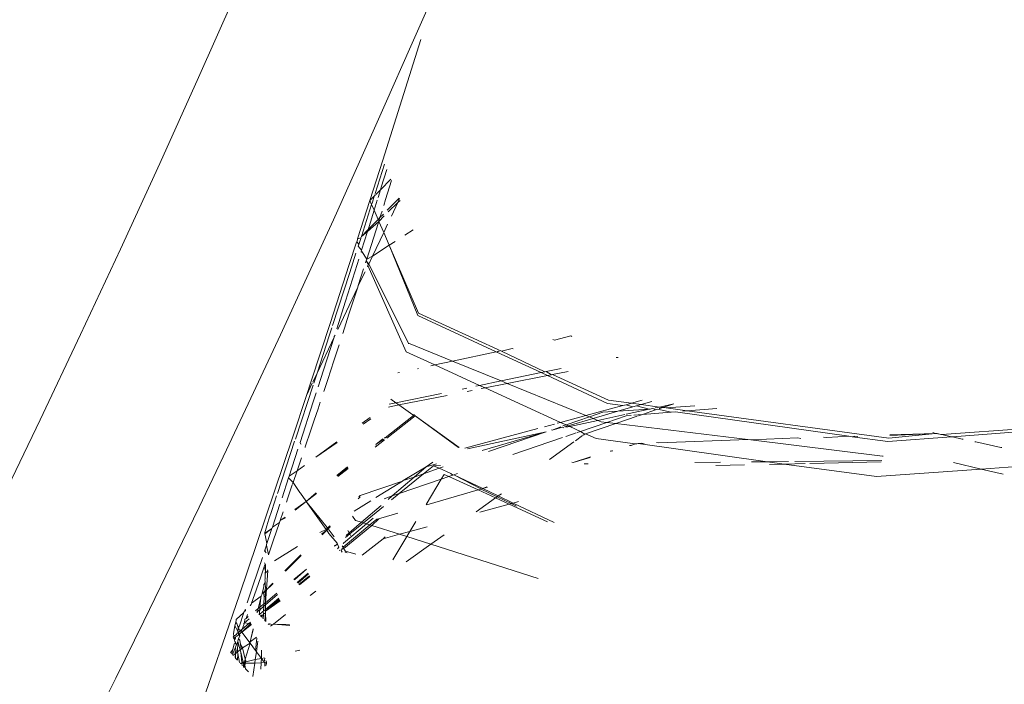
# Model space of a CAD drawing. Header units: millimetres. Extents: x 504675 to 860349, y -23215 to 63575.
# Tile 87 of 177: x 592394 to 592442, y 32739 to 32771. Entities that reach past the tile are written whole.
import ezdxf
from ezdxf import colors
from ezdxf.entities.mleader import LeaderData, LeaderLine
from ezdxf.math import Vec2, Vec3

# ---------------------------------------------------------------- set-up
doc = ezdxf.new("R2010")
doc.units = ezdxf.units.MM
doc.header["$LTSCALE"] = 10
doc.header["$PDMODE"] = 35
doc.header["$PDSIZE"] = -1000
doc.linetypes.add('LEVEL-F-OVERALL LAYOUT$0$HIDDEN', pattern=[0.375, 0.25, -0.125])
doc.layers.get('0').update_dxf_attribs({"linetype": 'CONTINUOUS'})
doc.layers.get('Defpoints').update_dxf_attribs({"color": 253, "linetype": 'CONTINUOUS'})
for name, color, linetype, lineweight in [('ARCH', 8, 'CONTINUOUS', 0), ('DIM', 8, 'CONTINUOUS', 15), ('furniture', 8, 'CONTINUOUS', 5), ('LEVEL - C OVERALL LAYOUT$0$A-EQPM', 8, 'CONTINUOUS', 5), ('level-C-ELEVATION-$0$I-ANNO-TEXT', 8, 'CONTINUOUS', 18)]:
    doc.layers.add(name, color=color, linetype=linetype, lineweight=lineweight)
doc.layers.add('LEVEL-F-OVERALL LAYOUT$0$DASH1L', color=8, linetype='LEVEL-F-OVERALL LAYOUT$0$HIDDEN')
doc.styles.add('level-C-ELEVATION-$0$KGD - Note', font='romans.shx', dxfattribs={"width": 0.7, "height": 2})
doc.styles.get("Standard").update_dxf_attribs({"font": 'verdana.ttf'})
doc.dimstyles.new('LBF 50', dxfattribs={"dimscale": 25, "dimtxt": 1.75, "dimasz": 1.75, "dimexe": 1, "dimexo": 1, "dimgap": 1, "dimtad": 1, "dimdec": 0, "dimrnd": 5, "dimzin": 12, "dimdsep": 46, "dimtxsty": 'Standard', "dimblk": 'CLOSEDBLANK', "dimcen": 0, "dimclrd": 256, "dimclre": 256, "dimclrt": 256, "dimadec": 0, "dimazin": 3, "dimtfac": 1, "dimtdec": 0, "dimtofl": 0, "dimtmove": 0, "dimatfit": 3, "dimldrblk": 'CLOSEDBLANK', "dimfxl": 0.18, "dimtolj": 1, "dimtzin": 0, "dimlwd": -1, "dimlwe": -1, "dimarcsym": 0})

# ---------------------------------------------------------------- blocks, each defined once
blk = doc.blocks.new('LEVEL - C OVERALL LAYOUT$0$Column Cladding - Column Cladding- 1200mm-V38-LEVEL C - PART PLAN 20')
at = {"layer": 'LEVEL - C OVERALL LAYOUT$0$A-EQPM', "color": 253, "lineweight": 5}
for radius, start, end in [(755, 270, 90), (746, 180, 360), (731, 180, 0)]:
    blk.add_arc((0, 0), radius, start, end, dxfattribs=at)
blk = doc.blocks.new('ARCH')
at = {"layer": 'LEVEL-F-OVERALL LAYOUT$0$DASH1L'}
h = blk.add_hatch(dxfattribs=at)
h.set_pattern_fill('ANGLE', color=8, scale=10, angle=352.0664)
h.set_pattern_definition([(352.0664444, (-404119.055, 373340.98), (9.6410197, 69.1814516), [50.8, -19.05]), (82.0664444, (-404119.055, 373340.98), (-69.1814516, 9.6410197), [50.8, -19.05])])
edge = h.paths.add_edge_path(flags=16)
edge.add_line((572074.712, 35847.062), (602196.904, 29528.217))
edge.add_line((602196.904, 29528.217), (599472.63, 39352.005))
edge.add_arc((597545.364, 38817.547), 2000, 15.499436, 89.998351)
edge.add_line((597545.422, 40817.547), (573256.113, 40817.547))
edge.add_arc((576210.344, 22394.182), 18658.72, 99.1099624, 106.6903327)
edge.add_line((570851.58, 40266.829), (572074.712, 35847.062))
h.paths.add_polyline_path([(583373.777, 40815.973), (583374.097, 40875.042), (586424.097, 40859.112), (586423.937, 40815.973)], flags=16)
h.paths.add_polyline_path([(600840.891, 34605.132), (600792.778, 34591.523), (599497.965, 39260.646), (599546.078, 39274.255)])
h.paths.add_polyline_path([(587210.4, 32671.778), (587194.965, 32598.383), (582692.955, 33542.787), (582708.389, 33616.182)])
edge = h.paths.add_edge_path()
edge.add_line((572071.73, 35387.893), (601863.317, 29138.4))
edge.add_arc((601986.5, 29725.619), 600, 258.152638, 375.499436)
edge.add_line((602564.68, 29885.956), (599906.265, 39472.258))
edge.add_arc((597545.364, 38817.547), 2450, 15.499436, 89.998351)
edge.add_line((597545.435, 41267.547), (573220.478, 41267.547))
edge.add_arc((576210.344, 22394.182), 19108.72, 99.0018321, 106.2358191)
edge.add_arc((571035.465, 40164.758), 600, 106.235819, 195.468967)
edge.add_line((570457.2, 40004.728), (571616.648, 35815.082))
edge.add_arc((572194.913, 35975.111), 600, 195.468967, 258.152638)
h.paths.add_polyline_path([(587210.4, 32671.778), (587195.409, 32600.494), (587195.432, 32600.49)])
at = {"layer": 'furniture'}
for p, q in [((592413.295, 32770.261), (592411.449, 32764.382)), ((592411.449, 32764.382), (592410.823, 32762.417)), ((592411.53, 32764.196), (592411.076, 32762.767)), ((592411.376, 32763.071), (592411.643, 32763.936)), ((592411.848, 32763.464), (592411.335, 32762.939)), ((592411.335, 32762.939), (592411.376, 32763.071)), ((592411.587, 32762.467), (592411.878, 32763.395)), ((592411.033, 32762.63), (592410.823, 32762.417)), ((592411.033, 32762.63), (592410.941, 32762.344)), ((592411.077, 32762.676), (592411.033, 32762.63)), ((592411.06, 32762.717), (592411.077, 32762.676)), ((592411.335, 32762.939), (592411.114, 32762.714)), ((592411.219, 32762.567), (592411.335, 32762.939)), ((592412.249, 32762.542), (592411.662, 32761.947)), ((592412.184, 32762.329), (592412.26, 32762.515)), ((592410.823, 32762.417), (592410.225, 32760.553)), ((592410.904, 32762.228), (592410.408, 32760.677)), ((592410.823, 32762.417), (592410.904, 32762.228)), ((592410.941, 32762.344), (592410.904, 32762.228)), ((592410.904, 32762.228), (592411.026, 32761.947)), ((592411.026, 32761.947), (592411.18, 32762.441)), ((592411.496, 32762.179), (592411.587, 32762.467)), ((592412.184, 32762.329), (592411.715, 32761.873)), ((592411.867, 32761.66), (592412.184, 32762.329)), ((592412.299, 32762.427), (592412.184, 32762.329)), ((592410.779, 32761.154), (592411.026, 32761.947)), ((592411.026, 32761.947), (592411.219, 32761.499)), ((592411.31, 32761.59), (592411.219, 32761.499)), ((592411.511, 32761.679), (592411.249, 32761.397)), ((592411.249, 32761.43), (592411.31, 32761.59)), ((592411.31, 32761.59), (592411.411, 32761.909)), ((592411.476, 32761.759), (592411.31, 32761.59)), ((592410.668, 32759.571), (592411.219, 32761.303)), ((592411.249, 32761.397), (592410.703, 32760.911)), ((592411.219, 32761.499), (592410.732, 32761.005)), ((592410.732, 32761.005), (592410.779, 32761.154)), ((592411.219, 32761.499), (592411.249, 32761.43)), ((592411.219, 32761.303), (592411.249, 32761.397)), ((592411.249, 32761.397), (592411.249, 32761.43)), ((592411.249, 32761.397), (592411.492, 32760.867)), ((592411.492, 32760.867), (592411.685, 32761.277)), ((592410.387, 32760.612), (592410.225, 32760.553)), ((592410.376, 32760.577), (592410.283, 32760.288)), ((592410.387, 32760.612), (592410.376, 32760.577)), ((592410.408, 32760.677), (592410.387, 32760.612)), ((592410.732, 32761.005), (592410.408, 32760.677)), ((592410.703, 32760.911), (592410.408, 32760.677)), ((592410.421, 32760.011), (592410.703, 32760.911)), ((592410.703, 32760.911), (592410.732, 32761.005)), ((592411.492, 32760.867), (592410.947, 32759.716)), ((592411.492, 32760.867), (592411.763, 32760.24)), ((592412.924, 32760.988), (592412.529, 32760.733)), ((592409.82, 32759.299), (592410.174, 32760.394)), ((592410.196, 32760.462), (592410.174, 32760.394)), ((592410.185, 32760.419), (592410.196, 32760.462)), ((592410.283, 32760.288), (592410.185, 32760.419)), ((592410.212, 32760.513), (592410.196, 32760.462)), ((592410.225, 32760.553), (592410.212, 32760.513)), ((592410.283, 32760.288), (592410.257, 32760.205)), ((592410.421, 32760.011), (592410.257, 32760.205)), ((592411.763, 32760.24), (592410.947, 32759.716)), ((592412.054, 32760.427), (592411.763, 32760.24)), ((592411.763, 32760.24), (592413.188, 32756.939)), ((592411.763, 32760.24), (592413.153, 32756.831)), ((592410.143, 32759.851), (592409.84, 32758.911)), ((592410.387, 32759.905), (592410.427, 32759.939)), ((592410.427, 32759.939), (592410.421, 32760.011)), ((592410.668, 32759.571), (592410.427, 32759.939)), ((592410.947, 32759.716), (592410.668, 32759.571)), ((592410.762, 32759.325), (592410.947, 32759.716)), ((592409.82, 32759.299), (592408.887, 32756.428)), ((592409.634, 32757.515), (592410.198, 32759.3)), ((592410.198, 32759.3), (592410.282, 32759.568)), ((592410.611, 32759.392), (592410.638, 32759.478)), ((592410.668, 32759.571), (592410.638, 32759.478)), ((592410.762, 32759.325), (592410.638, 32759.478)), ((592410.75, 32759.299), (592410.638, 32759.478)), ((592410.698, 32759.191), (592410.729, 32759.255)), ((592410.729, 32759.255), (592410.75, 32759.299)), ((592412.583, 32755.055), (592410.729, 32759.255)), ((592410.75, 32759.299), (592410.762, 32759.325)), ((592412.708, 32755.475), (592410.762, 32759.325)), ((592409.006, 32756.334), (592409.84, 32758.911)), ((592410.515, 32759.092), (592410.258, 32758.289)), ((592410.258, 32758.289), (592410.584, 32758.95)), ((592409.254, 32756.138), (592410.228, 32758.196)), ((592409.804, 32756.882), (592410.228, 32758.196)), ((592410.228, 32758.196), (592410.258, 32758.289)), ((592409.208, 32756.174), (592409.634, 32757.515)), ((592409.5, 32755.943), (592409.804, 32756.882)), ((592413.153, 32756.831), (592416.971, 32755.058)), ((592417.226, 32755.09), (592413.188, 32756.939)), ((592408.887, 32756.428), (592407.969, 32753.635)), ((592408.859, 32755.882), (592408.249, 32754.014)), ((592408.972, 32756.23), (592408.859, 32755.882)), ((592409.078, 32755.768), (592409.09, 32755.804)), ((592409.09, 32755.804), (592409.126, 32755.868)), ((592420.599, 32755.835), (592419.801, 32755.63)), ((592420.599, 32755.835), (592420.656, 32755.809)), ((592408.249, 32754.014), (592409.078, 32755.768)), ((592408.567, 32754.171), (592409.078, 32755.768)), ((592409.067, 32754.616), (592409.324, 32755.404)), ((592412.708, 32755.475), (592412.698, 32755.439)), ((592412.708, 32755.475), (592414.846, 32754.603)), ((592419.801, 32755.63), (592419.732, 32755.649)), ((592412.583, 32755.055), (592413.98, 32754.417)), ((592416.971, 32755.058), (592414.846, 32754.603)), ((592417.003, 32755.043), (592416.971, 32755.058)), ((592417.084, 32755.082), (592417.003, 32755.043)), ((592417.003, 32755.043), (592419.153, 32754.044)), ((592417.084, 32755.082), (592417.117, 32755.067)), ((592417.747, 32755.224), (592417.226, 32755.09)), ((592417.226, 32755.09), (592419.335, 32754.082)), ((592417.747, 32755.224), (592417.788, 32755.208)), ((592408.772, 32753.716), (592409.067, 32754.616)), ((592413.98, 32754.417), (592413.788, 32754.376)), ((592414.846, 32754.603), (592413.98, 32754.417)), ((592413.98, 32754.417), (592416.163, 32753.422)), ((592414.846, 32754.603), (592417.208, 32753.639)), ((592422.898, 32754.787), (592422.804, 32754.784)), ((592408.041, 32753.576), (592408.249, 32754.014)), ((592408.249, 32754.014), (592408.091, 32753.534)), ((592408.305, 32753.356), (592408.567, 32754.171)), ((592412.264, 32754.05), (592412.185, 32754.033)), ((592413.191, 32754.248), (592413.137, 32754.237)), ((592419.153, 32754.044), (592417.208, 32753.639)), ((592419.457, 32753.903), (592417.507, 32753.517)), ((592419.335, 32754.082), (592419.153, 32754.044)), ((592419.153, 32754.044), (592419.457, 32753.903)), ((592419.335, 32754.082), (592419.398, 32754.095)), ((592420.124, 32754.247), (592419.398, 32754.095)), ((592419.398, 32754.095), (592419.651, 32753.942)), ((592419.651, 32753.942), (592419.457, 32753.903)), ((592419.457, 32753.903), (592422.382, 32752.545)), ((592419.651, 32753.942), (592419.709, 32753.953)), ((592420.471, 32754.104), (592419.709, 32753.953)), ((592419.709, 32753.953), (592422.43, 32752.707)), ((592408.057, 32753.428), (592407.195, 32750.809)), ((592407.969, 32753.635), (592407.735, 32752.93)), ((592407.735, 32752.93), (592408.016, 32753.524)), ((592408.578, 32753.128), (592408.772, 32753.716)), ((592416.163, 32753.422), (592415.971, 32753.382)), ((592417.208, 32753.639), (592416.163, 32753.422)), ((592416.163, 32753.422), (592416.424, 32753.303)), ((592417.507, 32753.517), (592416.424, 32753.303)), ((592417.208, 32753.639), (592417.507, 32753.517)), ((592417.507, 32753.517), (592421.335, 32751.956)), ((592407.735, 32752.93), (592407.068, 32750.92)), ((592408.069, 32752.623), (592408.211, 32753.063)), ((592414.311, 32753.036), (592412.086, 32752.573)), ((592414.58, 32752.937), (592412.228, 32752.472)), ((592415.533, 32753.29), (592415.31, 32753.244)), ((592415.803, 32753.18), (592415.558, 32753.131)), ((592416.424, 32753.303), (592416.229, 32753.264)), ((592416.424, 32753.303), (592420.105, 32751.623)), ((592407.427, 32750.643), (592408.069, 32752.623)), ((592408.301, 32752.29), (592408.404, 32752.603)), ((592412.228, 32752.472), (592411.719, 32752.371)), ((592412.086, 32752.573), (592411.762, 32752.505)), ((592411.841, 32752.748), (592412.086, 32752.573)), ((592412.086, 32752.573), (592412.228, 32752.472)), ((592412.228, 32752.472), (592412.914, 32751.983)), ((592421.335, 32751.956), (592423.132, 32752.443)), ((592422.382, 32752.545), (592423.132, 32752.443)), ((592422.43, 32752.707), (592423.549, 32752.556)), ((592423.132, 32752.443), (592423.286, 32752.484)), ((592423.286, 32752.484), (592423.549, 32752.556)), ((592423.286, 32752.484), (592423.622, 32752.376)), ((592423.549, 32752.556), (592424.069, 32752.696)), ((592423.549, 32752.556), (592424.02, 32752.491)), ((592424.02, 32752.491), (592423.796, 32752.426)), ((592424.549, 32752.645), (592424.02, 32752.491)), ((592424.02, 32752.491), (592424.912, 32752.37)), ((592425.617, 32752.529), (592424.912, 32752.37)), ((592425.617, 32752.529), (592425.082, 32752.348)), ((592408.114, 32751.729), (592408.301, 32752.29)), ((592412.942, 32751.963), (592411.56, 32750.867)), ((592412.914, 32751.983), (592412.973, 32751.988)), ((592412.945, 32752.008), (592412.942, 32751.963)), ((592412.973, 32751.988), (592412.942, 32751.963)), ((592412.973, 32751.988), (592413.029, 32751.947)), ((592420.105, 32751.623), (592421.335, 32751.956)), ((592421.335, 32751.956), (592421.504, 32751.887)), ((592422.164, 32752.113), (592421.504, 32751.887)), ((592422.885, 32752.163), (592421.683, 32751.814)), ((592423.229, 32752.004), (592421.916, 32751.719)), ((592422.885, 32752.163), (592422.164, 32752.113)), ((592423.622, 32752.376), (592422.885, 32752.163)), ((592424.418, 32752.268), (592422.885, 32752.163)), ((592423.531, 32751.963), (592423.285, 32751.942)), ((592424.418, 32752.268), (592423.287, 32752.016)), ((592423.622, 32752.376), (592423.796, 32752.426)), ((592424.081, 32752.008), (592423.66, 32751.973)), ((592423.796, 32752.426), (592424.418, 32752.268)), ((592424.081, 32752.008), (592423.898, 32751.946)), ((592424.725, 32752.226), (592424.081, 32752.008)), ((592425.486, 32752.123), (592424.081, 32752.008)), ((592424.464, 32752.271), (592424.418, 32752.268)), ((592424.561, 32752.292), (592424.464, 32752.271)), ((592424.631, 32752.283), (592424.561, 32752.292)), ((592424.631, 32752.283), (592424.725, 32752.226)), ((592424.912, 32752.37), (592424.702, 32752.323)), ((592424.817, 32752.258), (592424.725, 32752.226)), ((592424.817, 32752.258), (592425.486, 32752.123)), ((592424.933, 32752.297), (592424.895, 32752.301)), ((592424.912, 32752.37), (592425.082, 32752.348)), ((592425.082, 32752.348), (592424.933, 32752.297)), ((592425.082, 32752.348), (592425.245, 32752.325)), ((592426.626, 32752.421), (592425.245, 32752.325)), ((592425.245, 32752.325), (592426.264, 32752.187)), ((592425.688, 32752.14), (592425.486, 32752.123)), ((592425.688, 32752.14), (592434.136, 32750.948)), ((592426.264, 32752.187), (592426.051, 32752.17)), ((592427.699, 32752.305), (592426.264, 32752.187)), ((592426.264, 32752.187), (592436.075, 32750.856)), ((592407.952, 32751.247), (592408.114, 32751.729)), ((592410.834, 32751.867), (592410.44, 32751.578)), ((592410.489, 32751.537), (592410.862, 32751.803)), ((592413.029, 32751.947), (592411.642, 32750.857)), ((592413.029, 32751.947), (592415.136, 32750.4)), ((592415.162, 32750.397), (592413.029, 32751.947)), ((592419.323, 32751.411), (592419.806, 32751.542)), ((592419.933, 32751.577), (592420.105, 32751.623)), ((592420.105, 32751.623), (592420.374, 32751.501)), ((592420.374, 32751.501), (592420.218, 32751.447)), ((592421.504, 32751.887), (592420.374, 32751.501)), ((592420.374, 32751.501), (592420.462, 32751.461)), ((592421.683, 32751.814), (592420.462, 32751.461)), ((592421.916, 32751.719), (592420.546, 32751.422)), ((592422.349, 32751.622), (592421.07, 32751.183)), ((592422.787, 32751.568), (592421.319, 32751.07)), ((592421.504, 32751.887), (592421.683, 32751.814)), ((592421.683, 32751.814), (592421.916, 32751.719)), ((592421.916, 32751.719), (592422.073, 32751.655)), ((592422.073, 32751.655), (592422.349, 32751.622)), ((592423.285, 32751.942), (592422.349, 32751.622)), ((592422.349, 32751.622), (592422.787, 32751.568)), ((592423.829, 32751.922), (592422.787, 32751.568)), ((592422.787, 32751.568), (592429.213, 32750.784)), ((592438.656, 32751.04), (592445.75, 32751.546)), ((592407.678, 32750.436), (592407.952, 32751.247)), ((592415.441, 32750.36), (592418.99, 32751.321)), ((592419.404, 32751.169), (592415.57, 32750.343)), ((592419.404, 32751.169), (592416.284, 32750.25)), ((592419.404, 32751.169), (592416.597, 32750.209)), ((592419.699, 32751.24), (592419.661, 32751.257)), ((592420.12, 32751.414), (592419.699, 32751.24)), ((592420.194, 32751.383), (592419.699, 32751.24)), ((592420.254, 32751.359), (592420.194, 32751.383)), ((592420.462, 32751.461), (592420.295, 32751.412)), ((592420.86, 32751.111), (592420.358, 32750.939)), ((592420.546, 32751.422), (592420.361, 32751.382)), ((592420.462, 32751.461), (592420.546, 32751.422)), ((592420.546, 32751.422), (592421.07, 32751.183)), ((592421.07, 32751.183), (592420.914, 32751.13)), ((592421.07, 32751.183), (592421.279, 32751.056)), ((592421.279, 32751.056), (592421.2, 32751)), ((592421.279, 32751.056), (592421.319, 32751.07)), ((592421.319, 32751.07), (592421.83, 32750.836)), ((592436.075, 32750.856), (592438.349, 32751.089)), ((592438.349, 32751.089), (592436.116, 32750.987)), ((592438.349, 32751.089), (592436.124, 32751.012)), ((592438.208, 32751.137), (592438.349, 32751.089)), ((592438.349, 32751.089), (592438.423, 32751.075)), ((592438.423, 32751.075), (592438.461, 32751.07)), ((592438.486, 32751.064), (592438.423, 32751.075)), ((592438.486, 32751.064), (592438.461, 32751.07)), ((592438.486, 32751.064), (592438.609, 32751.037)), ((592438.609, 32751.037), (592438.656, 32751.04)), ((592439.127, 32750.923), (592438.656, 32751.04)), ((592439.176, 32750.927), (592446.267, 32751.456)), ((592407.068, 32750.92), (592406.185, 32748.282)), ((592407.159, 32750.701), (592406.319, 32748.157)), ((592407.427, 32750.643), (592407.452, 32750.583)), ((592407.475, 32750.563), (592407.452, 32750.583)), ((592409.215, 32750.679), (592408.195, 32749.932)), ((592408.195, 32749.932), (592409.231, 32750.641)), ((592411.537, 32750.773), (592411.081, 32750.415)), ((592411.129, 32750.561), (592411.113, 32750.513)), ((592411.447, 32750.815), (592411.129, 32750.561)), ((592411.477, 32750.801), (592411.129, 32750.561)), ((592411.56, 32750.867), (592411.52, 32750.873)), ((592420.19, 32750.881), (592417.779, 32750.055)), ((592420.748, 32750.676), (592419.555, 32749.822)), ((592421.175, 32750.982), (592420.82, 32750.728)), ((592421.83, 32750.836), (592423.595, 32750.597)), ((592423.734, 32750.582), (592423.533, 32750.491)), ((592423.734, 32750.582), (592423.595, 32750.597)), ((592423.807, 32750.585), (592423.734, 32750.582)), ((592423.869, 32750.588), (592423.807, 32750.585)), ((592424.055, 32750.613), (592423.869, 32750.588)), ((592423.869, 32750.588), (592430.169, 32749.707)), ((592424.17, 32750.598), (592424.055, 32750.613)), ((592424.765, 32750.636), (592424.876, 32750.621)), ((592429.213, 32750.784), (592424.876, 32750.621)), ((592429.358, 32750.767), (592429.213, 32750.784)), ((592429.358, 32750.767), (592431.641, 32750.865)), ((592429.358, 32750.767), (592435.77, 32749.985)), ((592431.641, 32750.865), (592431.785, 32750.846)), ((592432.888, 32750.907), (592433.059, 32750.887)), ((592433.059, 32750.887), (592434.136, 32750.948)), ((592434.136, 32750.948), (592434.292, 32750.927)), ((592434.292, 32750.927), (592434.412, 32750.958)), ((592434.292, 32750.927), (592436.026, 32750.692)), ((592434.412, 32750.958), (592434.57, 32750.936)), ((592436.026, 32750.692), (592439.127, 32750.923)), ((592439.176, 32750.927), (592439.127, 32750.923)), ((592439.645, 32750.81), (592439.176, 32750.927)), ((592439.645, 32750.81), (592439.697, 32750.813)), ((592440.309, 32750.68), (592440.258, 32750.675)), ((592441.521, 32750.399), (592440.309, 32750.68)), ((592407.32, 32750.314), (592406.892, 32749.004)), ((592407.664, 32750.397), (592407.678, 32750.436)), ((592422.569, 32750.242), (592422.507, 32750.224)), ((592422.612, 32750.237), (592422.547, 32750.218)), ((592422.645, 32750.234), (592422.577, 32750.214)), ((592423.533, 32750.491), (592423.457, 32750.501)), ((592441.521, 32750.399), (592441.581, 32750.403)), ((592407.494, 32749.896), (592407.278, 32749.259)), ((592413.89, 32749.688), (592413.559, 32749.461)), ((592414.064, 32749.607), (592413.559, 32749.461)), ((592420.706, 32749.672), (592420.648, 32749.679)), ((592421.551, 32749.944), (592420.706, 32749.672)), ((592421.541, 32749.914), (592420.706, 32749.672)), ((592421.246, 32749.601), (592421.441, 32749.604)), ((592426.628, 32749.665), (592427.881, 32749.68)), ((592429.059, 32749.555), (592427.661, 32749.525)), ((592429.398, 32749.698), (592430.169, 32749.707)), ((592430.169, 32749.707), (592431.197, 32749.719)), ((592430.169, 32749.707), (592430.983, 32749.597)), ((592430.983, 32749.597), (592430.261, 32749.581)), ((592432, 32749.619), (592430.983, 32749.597)), ((592430.983, 32749.597), (592435.476, 32748.989)), ((592431.504, 32749.723), (592435.728, 32749.773)), ((592435.704, 32749.699), (592432.235, 32749.624)), ((592435.77, 32749.985), (592435.797, 32749.986)), ((592440.569, 32749.349), (592439.215, 32749.665)), ((592440.569, 32749.349), (592444.91, 32749.656)), ((592407.278, 32749.259), (592406.892, 32749.004)), ((592407.089, 32748.704), (592407.278, 32749.259)), ((592407.647, 32749.53), (592407.278, 32749.259)), ((592409.732, 32749.452), (592409.213, 32749.039)), ((592409.232, 32749.021), (592409.732, 32749.452)), ((592409.743, 32749.426), (592409.232, 32749.021)), ((592409.763, 32749.378), (592409.269, 32748.99)), ((592412.254, 32748.161), (592413.433, 32749.121)), ((592413.559, 32749.461), (592412.447, 32748.79)), ((592413.559, 32749.461), (592412.98, 32748.963)), ((592413.433, 32749.121), (592412.98, 32748.963)), ((592413.433, 32749.121), (592413.916, 32749.514)), ((592414.2, 32749.388), (592413.433, 32749.121)), ((592413.916, 32749.514), (592414.256, 32749.518)), ((592413.916, 32749.514), (592414.2, 32749.388)), ((592414.393, 32749.455), (592414.2, 32749.388)), ((592414.2, 32749.388), (592414.768, 32749.137)), ((592414.294, 32748.86), (592414.43, 32749.09)), ((592414.43, 32749.09), (592414.66, 32748.985)), ((592414.768, 32749.137), (592414.859, 32749.054)), ((592415.091, 32749.133), (592414.907, 32749.07)), ((592435.476, 32748.989), (592440.569, 32749.349)), ((592441.633, 32749.1), (592440.569, 32749.349)), ((592406.546, 32747.948), (592406.865, 32748.921)), ((592406.865, 32748.921), (592406.881, 32748.968)), ((592407.089, 32748.704), (592406.865, 32748.921)), ((592406.881, 32748.968), (592406.892, 32749.004)), ((592407.089, 32748.704), (592407.058, 32748.612)), ((592407.413, 32748.216), (592407.089, 32748.704)), ((592410.342, 32748.07), (592412.402, 32748.762)), ((592412.402, 32748.762), (592411.115, 32747.961)), ((592412.98, 32748.963), (592411.906, 32748.041)), ((592414.294, 32748.86), (592412.254, 32748.161)), ((592412.447, 32748.79), (592412.402, 32748.762)), ((592412.98, 32748.963), (592412.447, 32748.79)), ((592413.561, 32747.618), (592414.294, 32748.86)), ((592414.66, 32748.985), (592414.294, 32748.86)), ((592414.859, 32749.054), (592414.66, 32748.985)), ((592416.085, 32748.333), (592414.66, 32748.985)), ((592414.907, 32749.07), (592414.859, 32749.054)), ((592416.216, 32748.392), (592414.907, 32749.07)), ((592416.315, 32748.4), (592414.907, 32749.07)), ((592406.185, 32748.282), (592405.319, 32745.72)), ((592407.046, 32748.577), (592406.834, 32747.951)), ((592407.443, 32748.177), (592407.413, 32748.216)), ((592407.702, 32747.808), (592407.443, 32748.177)), ((592408.199, 32748.202), (592407.725, 32747.776)), ((592408.216, 32748.162), (592407.725, 32747.776)), ((592411.879, 32747.854), (592412.254, 32748.161)), ((592412.254, 32748.161), (592411.906, 32748.041)), ((592416.085, 32748.333), (592413.598, 32747.613)), ((592416.242, 32748.379), (592416.085, 32748.333)), ((592416.085, 32748.333), (592416.933, 32747.945)), ((592416.242, 32748.379), (592416.216, 32748.392)), ((592416.315, 32748.4), (592416.242, 32748.379)), ((592417.013, 32748.002), (592416.242, 32748.379)), ((592416.315, 32748.4), (592416.511, 32748.478)), ((592416.539, 32748.465), (592416.315, 32748.4)), ((592416.315, 32748.4), (592417.068, 32748.041)), ((592417.22, 32748.15), (592417.068, 32748.041)), ((592406.048, 32747.333), (592406.282, 32748.044)), ((592406.074, 32746.516), (592406.446, 32747.644)), ((592406.764, 32747.747), (592406.834, 32747.951)), ((592407.725, 32747.776), (592407.163, 32747.38)), ((592407.725, 32747.776), (592407.19, 32747.355)), ((592407.725, 32747.776), (592407.702, 32747.808)), ((592408.746, 32746.502), (592407.725, 32747.776)), ((592408.694, 32746.407), (592407.725, 32747.776)), ((592410.875, 32747.812), (592410.056, 32747.303)), ((592410.351, 32747.995), (592410.254, 32747.898)), ((592410.323, 32748.038), (592410.289, 32748.004)), ((592410.342, 32748.07), (592410.323, 32748.038)), ((592411.906, 32748.041), (592411.511, 32747.906)), ((592411.906, 32748.041), (592411.715, 32747.877)), ((592416.933, 32747.945), (592415.998, 32747.276)), ((592417.595, 32747.642), (592416.173, 32747.251)), ((592417.013, 32748.002), (592416.933, 32747.945)), ((592416.933, 32747.945), (592417.595, 32747.642)), ((592417.068, 32748.041), (592417.013, 32748.002)), ((592417.694, 32747.67), (592417.013, 32748.002)), ((592417.068, 32748.041), (592417.792, 32747.696)), ((592417.694, 32747.67), (592417.595, 32747.642)), ((592417.595, 32747.642), (592419.461, 32746.789)), ((592417.792, 32747.696), (592417.694, 32747.67)), ((592417.963, 32747.538), (592417.694, 32747.67)), ((592418.05, 32747.767), (592417.792, 32747.696)), ((592417.792, 32747.696), (592419.796, 32746.742)), ((592406.048, 32747.333), (592405.908, 32746.905)), ((592406.459, 32746.852), (592406.601, 32747.268)), ((592411.371, 32747.582), (592410.416, 32746.762)), ((592410.504, 32746.734), (592411.481, 32747.53)), ((592412.184, 32747.203), (592411.349, 32746.961)), ((592413.561, 32747.618), (592413.598, 32747.613)), ((592405.908, 32746.905), (592405.804, 32746.582)), ((592406.425, 32746.753), (592406.074, 32746.516)), ((592406.117, 32745.858), (592406.425, 32746.753)), ((592406.459, 32746.852), (592406.425, 32746.753)), ((592406.704, 32747.016), (592406.459, 32746.852)), ((592406.718, 32746.983), (592406.459, 32746.852)), ((592409.537, 32745.738), (592410.659, 32746.684)), ((592410.416, 32746.762), (592409.812, 32746.243)), ((592409.84, 32746.193), (592410.504, 32746.734)), ((592410.126, 32746.854), (592409.977, 32747.063)), ((592410.126, 32746.854), (592410.416, 32746.762)), ((592410.416, 32746.762), (592410.504, 32746.734)), ((592410.504, 32746.734), (592410.659, 32746.684)), ((592410.98, 32746.961), (592410.659, 32746.684)), ((592410.659, 32746.684), (592410.817, 32746.634)), ((592411.152, 32746.916), (592410.817, 32746.634)), ((592411.251, 32746.929), (592410.913, 32746.604)), ((592411.152, 32746.916), (592411.251, 32746.929)), ((592411.251, 32746.929), (592411.304, 32746.946)), ((592411.304, 32746.946), (592411.349, 32746.961)), ((592412.769, 32746.315), (592413.057, 32746.796)), ((592405.736, 32746.365), (592405.704, 32746.256)), ((592405.704, 32746.256), (592405.715, 32746.195)), ((592406.057, 32746.464), (592405.707, 32746.225)), ((592405.707, 32746.225), (592405.715, 32746.195)), ((592406.057, 32746.464), (592405.715, 32746.195)), ((592405.804, 32746.582), (592405.736, 32746.365)), ((592405.813, 32745.724), (592406.057, 32746.464)), ((592406.057, 32746.464), (592406.074, 32746.516)), ((592408.694, 32746.407), (592408.378, 32746.259)), ((592408.719, 32746.371), (592408.466, 32746.178)), ((592408.719, 32746.371), (592408.496, 32746.15)), ((592408.764, 32746.477), (592408.694, 32746.407)), ((592408.694, 32746.407), (592408.719, 32746.371)), ((592408.791, 32746.443), (592408.719, 32746.371)), ((592408.719, 32746.371), (592408.83, 32746.214)), ((592408.764, 32746.477), (592408.746, 32746.502)), ((592408.871, 32746.585), (592408.764, 32746.477)), ((592408.791, 32746.443), (592408.764, 32746.477)), ((592408.889, 32746.541), (592408.791, 32746.443)), ((592409.091, 32746.058), (592408.791, 32746.443)), ((592408.83, 32746.214), (592409.224, 32745.738)), ((592408.871, 32746.585), (592408.889, 32746.541)), ((592410.817, 32746.634), (592409.528, 32745.55)), ((592410.913, 32746.604), (592409.552, 32745.491)), ((592409.812, 32746.243), (592409.662, 32746.114)), ((592409.745, 32746.366), (592409.812, 32746.243)), ((592409.812, 32746.243), (592409.84, 32746.193)), ((592410.913, 32746.604), (592410.817, 32746.634)), ((592410.913, 32746.604), (592412.26, 32746.175)), ((592412.769, 32746.315), (592412.26, 32746.175)), ((592412.618, 32746.061), (592412.769, 32746.315)), ((592413.601, 32746.544), (592412.769, 32746.315)), ((592405.319, 32745.72), (592404.471, 32743.236)), ((592405.715, 32746.195), (592405.744, 32746.052)), ((592405.744, 32746.052), (592405.813, 32745.724)), ((592405.792, 32745.683), (592405.813, 32745.724)), ((592405.881, 32745.176), (592406.117, 32745.858)), ((592409.224, 32745.738), (592409.209, 32745.679)), ((592409.224, 32745.738), (592409.238, 32745.703)), ((592409.537, 32745.738), (592409.527, 32745.708)), ((592409.632, 32746.023), (592409.84, 32746.193)), ((592409.84, 32746.193), (592409.885, 32746.11)), ((592411.463, 32745.956), (592410.44, 32745.161)), ((592412.26, 32746.175), (592411.463, 32745.956)), ((592411.463, 32745.956), (592411.561, 32746.048)), ((592411.942, 32744.933), (592412.618, 32746.061)), ((592412.26, 32746.175), (592412.618, 32746.061)), ((592412.618, 32746.061), (592413.783, 32745.69)), ((592414.434, 32746.156), (592413.783, 32745.69)), ((592405.723, 32745.454), (592405.691, 32745.359)), ((592405.691, 32745.359), (592405.719, 32745.333)), ((592405.723, 32745.454), (592405.719, 32745.333)), ((592405.719, 32745.333), (592405.774, 32745.28)), ((592405.723, 32745.454), (592405.789, 32745.652)), ((592405.792, 32745.683), (592405.789, 32745.652)), ((592405.789, 32745.652), (592405.881, 32745.176)), ((592407.292, 32745.583), (592406.177, 32744.889)), ((592409.209, 32745.679), (592409.078, 32745.613)), ((592409.102, 32745.591), (592409.209, 32745.679)), ((592409.209, 32745.679), (592409.238, 32745.703)), ((592409.304, 32745.544), (592409.238, 32745.703)), ((592409.304, 32745.544), (592409.242, 32745.462)), ((592409.36, 32745.409), (592409.329, 32745.383)), ((592409.43, 32745.417), (592409.419, 32745.382)), ((592409.419, 32745.382), (592409.472, 32745.307)), ((592409.552, 32745.491), (592409.43, 32745.417)), ((592409.527, 32745.497), (592409.454, 32745.488)), ((592409.498, 32745.622), (592409.478, 32745.559)), ((592409.528, 32745.55), (592409.478, 32745.559)), ((592409.528, 32745.55), (592409.527, 32745.497)), ((592409.552, 32745.491), (592409.528, 32745.55)), ((592409.576, 32745.433), (592409.552, 32745.491)), ((592409.636, 32745.356), (592409.576, 32745.433)), ((592409.636, 32745.356), (592409.625, 32745.314)), ((592409.625, 32745.314), (592409.722, 32745.27)), ((592409.636, 32745.356), (592410.145, 32745.205)), ((592413.783, 32745.69), (592412.588, 32744.835)), ((592413.783, 32745.69), (592419.006, 32744.028)), ((592405.13, 32743.671), (592405.589, 32745.053)), ((592405.699, 32744.782), (592405.724, 32744.721)), ((592407.461, 32745.172), (592406.686, 32744.397)), ((592406.686, 32744.397), (592407.476, 32745.136)), ((592407.476, 32745.136), (592406.71, 32744.374)), ((592405.529, 32744.162), (592405.679, 32744.592)), ((592405.679, 32744.592), (592405.694, 32744.635)), ((592405.734, 32744.392), (592405.679, 32744.592)), ((592405.694, 32744.635), (592405.736, 32744.69)), ((592405.694, 32744.635), (592405.746, 32744.666)), ((592405.714, 32744.745), (592405.736, 32744.69)), ((592405.723, 32744.161), (592405.729, 32744.291)), ((592405.746, 32744.666), (592405.724, 32744.721)), ((592405.724, 32744.721), (592405.736, 32744.69)), ((592405.853, 32744.403), (592405.729, 32744.291)), ((592405.734, 32744.392), (592405.729, 32744.291)), ((592405.746, 32744.666), (592405.734, 32744.392)), ((592405.735, 32742.847), (592405.853, 32744.403)), ((592405.736, 32744.69), (592405.746, 32744.666)), ((592405.833, 32744.452), (592405.853, 32744.403)), ((592407.12, 32743.976), (592407.744, 32744.484)), ((592407.744, 32744.484), (592407.145, 32743.953)), ((592407.278, 32743.824), (592407.825, 32744.287)), ((592405.28, 32743.452), (592405.529, 32744.162)), ((592405.709, 32743.83), (592405.662, 32743.731)), ((592405.729, 32743.856), (592405.709, 32743.83)), ((592405.728, 32744.008), (592405.714, 32743.948)), ((592405.714, 32743.948), (592405.729, 32743.909)), ((592405.723, 32744.161), (592405.731, 32744.124)), ((592405.731, 32744.124), (592405.728, 32744.008)), ((592405.729, 32743.909), (592405.729, 32743.856)), ((592405.729, 32743.856), (592405.729, 32743.796)), ((592406.095, 32743.805), (592405.732, 32743.403)), ((592407.839, 32744.253), (592407.308, 32743.795)), ((592407.876, 32744.161), (592407.37, 32743.735)), ((592407.893, 32744.121), (592407.394, 32743.711)), ((592404.854, 32742.847), (592405.13, 32743.671)), ((592405.059, 32742.826), (592405.28, 32743.452)), ((592405.659, 32743.633), (592405.572, 32743.289)), ((592405.649, 32743.346), (592405.572, 32743.289)), ((592405.687, 32743.359), (592405.648, 32743.32)), ((592405.689, 32743.404), (592405.649, 32743.346)), ((592405.662, 32743.731), (592405.659, 32743.633)), ((592405.729, 32743.796), (592405.662, 32743.731)), ((592405.687, 32743.359), (592405.732, 32743.403)), ((592405.712, 32743.383), (592405.687, 32743.359)), ((592405.731, 32743.43), (592405.689, 32743.404)), ((592405.731, 32743.43), (592405.712, 32743.383)), ((592405.732, 32743.403), (592405.712, 32743.383)), ((592405.738, 32743.575), (592405.726, 32743.482)), ((592405.726, 32743.482), (592405.731, 32743.43)), ((592405.729, 32743.796), (592405.738, 32743.575)), ((592405.731, 32743.43), (592405.732, 32743.403)), ((592406.108, 32743.775), (592405.732, 32743.403)), ((592405.732, 32743.403), (592405.735, 32742.847)), ((592408.185, 32743.409), (592407.92, 32743.203)), ((592404.471, 32743.236), (592403.643, 32740.828)), ((592405.529, 32743.166), (592405.059, 32742.826)), ((592405.52, 32743.081), (592405.39, 32742.566)), ((592405.52, 32743.081), (592405.473, 32742.634)), ((592405.529, 32743.166), (592405.52, 32743.081)), ((592405.557, 32743.23), (592405.529, 32743.166)), ((592405.572, 32743.289), (592405.557, 32743.23)), ((592405.648, 32743.32), (592405.572, 32743.289)), ((592405.648, 32743.32), (592405.677, 32743.133)), ((592405.677, 32743.133), (592405.662, 32742.788)), ((592405.735, 32742.847), (592405.662, 32742.788)), ((592405.712, 32742.723), (592405.735, 32742.847)), ((592405.735, 32742.847), (592406.298, 32743.306)), ((592405.735, 32742.847), (592405.736, 32742.743)), ((592406.322, 32743.246), (592405.736, 32742.743)), ((592405.737, 32742.517), (592406.392, 32743.073)), ((592406.412, 32743.023), (592405.737, 32742.441)), ((592405.737, 32742.441), (592406.431, 32742.977)), ((592406.448, 32742.934), (592405.737, 32742.441)), ((592404.694, 32742.369), (592404.316, 32742.023)), ((592404.477, 32741.722), (592404.694, 32742.369)), ((592404.71, 32742.418), (592404.694, 32742.369)), ((592404.774, 32742.481), (592404.71, 32742.418)), ((592404.783, 32742.457), (592404.71, 32742.418)), ((592404.774, 32742.481), (592404.751, 32742.538)), ((592405.036, 32742.759), (592404.988, 32742.712)), ((592405.01, 32742.689), (592405.036, 32742.759)), ((592405.036, 32742.759), (592405.059, 32742.826)), ((592405.247, 32742.449), (592405.39, 32742.566)), ((592405.351, 32742.413), (592405.314, 32742.381)), ((592405.351, 32742.413), (592405.337, 32742.357)), ((592405.39, 32742.566), (592405.351, 32742.413)), ((592405.459, 32742.506), (592405.351, 32742.413)), ((592405.39, 32742.566), (592405.473, 32742.634)), ((592405.459, 32742.506), (592405.433, 32742.26)), ((592405.433, 32742.26), (592405.617, 32742.415)), ((592405.657, 32742.675), (592405.459, 32742.506)), ((592405.473, 32742.634), (592405.459, 32742.506)), ((592405.473, 32742.634), (592405.625, 32742.758)), ((592405.617, 32742.415), (592405.646, 32742.44)), ((592405.642, 32742.359), (592405.617, 32742.415)), ((592405.625, 32742.758), (592405.662, 32742.788)), ((592405.625, 32742.758), (592405.657, 32742.675)), ((592405.657, 32742.675), (592405.646, 32742.44)), ((592405.737, 32742.517), (592405.646, 32742.44)), ((592405.712, 32742.723), (592405.657, 32742.675)), ((592405.736, 32742.743), (592405.712, 32742.723)), ((592405.736, 32742.743), (592405.737, 32742.517)), ((592405.737, 32742.517), (592405.737, 32742.441)), ((592405.738, 32742.35), (592405.737, 32742.441)), ((592404.292, 32741.903), (592404.255, 32741.718)), ((592404.308, 32741.985), (592404.292, 32741.903)), ((592404.292, 32741.903), (592404.343, 32741.833)), ((592404.316, 32742.023), (592404.308, 32741.985)), ((592404.942, 32742.061), (592404.717, 32741.869)), ((592404.717, 32741.869), (592404.743, 32742.039)), ((592404.743, 32742.039), (592404.793, 32742.08)), ((592404.793, 32742.08), (592404.86, 32742.266)), ((592404.793, 32742.08), (592404.9, 32742.167)), ((592404.93, 32741.833), (592405.007, 32741.899)), ((592405.547, 32742.193), (592405.476, 32742.216)), ((592405.496, 32742.196), (592405.547, 32742.193)), ((592405.547, 32742.193), (592405.521, 32742.171)), ((592405.541, 32742.15), (592405.547, 32742.193)), ((592405.554, 32742.245), (592405.547, 32742.193)), ((592405.611, 32742.246), (592405.554, 32742.245)), ((592405.611, 32742.246), (592405.605, 32742.086)), ((592405.638, 32742.268), (592405.611, 32742.246)), ((592405.629, 32742.061), (592405.638, 32742.268)), ((592405.64, 32742.317), (592405.638, 32742.268)), ((592405.642, 32742.359), (592405.64, 32742.317)), ((592405.712, 32742.329), (592405.64, 32742.317)), ((592405.738, 32742.35), (592405.712, 32741.977)), ((592405.738, 32742.35), (592405.712, 32742.329)), ((592405.712, 32741.977), (592405.74, 32741.948)), ((592405.738, 32742.35), (592405.759, 32741.929)), ((592406.718, 32742.269), (592406.127, 32741.809)), ((592404.255, 32741.718), (592404.187, 32741.34)), ((592404.255, 32741.718), (592404.392, 32741.469)), ((592404.411, 32741.647), (592404.343, 32741.833)), ((592404.392, 32741.469), (592404.414, 32741.536)), ((592404.399, 32741.439), (592404.392, 32741.469)), ((592404.442, 32741.42), (592404.399, 32741.439)), ((592404.399, 32741.439), (592404.409, 32741.392)), ((592404.409, 32741.392), (592404.442, 32741.42)), ((592404.411, 32741.647), (592404.41, 32741.611)), ((592404.41, 32741.611), (592404.414, 32741.536)), ((592404.411, 32741.647), (592404.477, 32741.722)), ((592404.439, 32741.609), (592404.411, 32741.647)), ((592404.414, 32741.536), (592404.424, 32741.563)), ((592404.424, 32741.563), (592404.439, 32741.609)), ((592404.527, 32741.492), (592404.424, 32741.563)), ((592404.442, 32741.42), (592404.527, 32741.492)), ((592404.468, 32741.307), (592404.442, 32741.42)), ((592404.527, 32741.492), (592404.604, 32741.557)), ((592404.563, 32741.444), (592404.527, 32741.492)), ((592404.532, 32741.359), (592404.552, 32741.413)), ((592404.591, 32741.407), (592404.532, 32741.359)), ((592404.552, 32741.413), (592404.563, 32741.444)), ((592404.591, 32741.407), (592404.552, 32741.413)), ((592404.563, 32741.444), (592404.604, 32741.557)), ((592405.033, 32741.834), (592404.591, 32741.407)), ((592405.052, 32741.786), (592404.591, 32741.407)), ((592404.988, 32740.877), (592404.591, 32741.407)), ((592404.604, 32741.557), (592404.93, 32741.833)), ((592404.604, 32741.557), (592404.697, 32741.812)), ((592404.675, 32741.832), (592404.717, 32741.869)), ((592404.697, 32741.812), (592404.717, 32741.869)), ((592404.93, 32741.833), (592404.717, 32741.869)), ((592405.033, 32741.834), (592404.93, 32741.833)), ((592405.139, 32741.57), (592405.002, 32740.936)), ((592405.002, 32740.936), (592405.149, 32741.545)), ((592405.871, 32741.816), (592405.905, 32741.782)), ((592405.905, 32741.782), (592405.96, 32741.815)), ((592405.96, 32741.815), (592406.082, 32741.775)), ((592406.082, 32741.775), (592405.986, 32741.7)), ((592406.127, 32741.809), (592406.082, 32741.775)), ((592406.933, 32741.74), (592406.127, 32741.809)), ((592406.127, 32741.809), (592406.915, 32741.783)), ((592404.204, 32741.218), (592404.172, 32741.191)), ((592404.172, 32741.191), (592404.216, 32741.13)), ((592404.216, 32741.13), (592404.178, 32741.097)), ((592404.245, 32741.108), (592404.178, 32741.097)), ((592404.178, 32741.097), (592404.214, 32741.08)), ((592404.187, 32741.34), (592404.204, 32741.218)), ((592404.204, 32741.218), (592404.334, 32741.297)), ((592404.216, 32741.13), (592404.204, 32741.218)), ((592404.214, 32741.08), (592404.245, 32741.108)), ((592404.281, 32741.105), (592404.214, 32741.08)), ((592404.214, 32741.08), (592404.248, 32741.042)), ((592404.265, 32741.132), (592404.216, 32741.13)), ((592404.216, 32741.13), (592404.245, 32741.108)), ((592404.248, 32741.042), (592404.234, 32741.002)), ((592404.234, 32741.002), (592404.249, 32740.965)), ((592404.281, 32741.153), (592404.245, 32741.108)), ((592404.245, 32741.108), (592404.265, 32741.132)), ((592404.245, 32741.108), (592404.248, 32741.042)), ((592404.281, 32741.105), (592404.248, 32741.042)), ((592404.249, 32740.965), (592404.275, 32740.921)), ((592404.281, 32741.153), (592404.265, 32741.132)), ((592404.265, 32741.132), (592404.281, 32741.105)), ((592404.281, 32741.153), (592404.302, 32741.204)), ((592404.281, 32741.153), (592404.281, 32741.105)), ((592404.302, 32741.204), (592404.35, 32741.21)), ((592404.328, 32740.811), (592404.398, 32740.951)), ((592404.334, 32741.297), (592404.348, 32741.341)), ((592404.348, 32741.341), (592404.409, 32741.392)), ((592404.35, 32741.21), (592404.435, 32741.279)), ((592404.375, 32740.448), (592404.398, 32740.951)), ((592404.393, 32740.983), (592404.43, 32741.081)), ((592404.398, 32740.951), (592404.393, 32740.983)), ((592404.398, 32740.951), (592404.515, 32740.557)), ((592404.435, 32741.279), (592404.409, 32741.392)), ((592404.43, 32741.081), (592404.486, 32741.234)), ((592404.495, 32741.018), (592404.43, 32741.081)), ((592404.435, 32741.279), (592404.468, 32741.307)), ((592404.435, 32741.279), (592404.486, 32741.234)), ((592404.532, 32741.359), (592404.468, 32741.307)), ((592404.495, 32741.259), (592404.468, 32741.307)), ((592404.486, 32741.234), (592404.468, 32741.307)), ((592404.486, 32741.234), (592404.495, 32741.259)), ((592404.522, 32740.816), (592404.495, 32741.018)), ((592405.002, 32740.936), (592404.988, 32740.877)), ((592405.3, 32741.167), (592405.002, 32740.936)), ((592405.321, 32741.115), (592405.259, 32740.516)), ((592405.301, 32740.46), (592405.375, 32740.98)), ((592403.643, 32740.828), (592402.835, 32738.497)), ((592404.035, 32740.412), (592404.146, 32740.564)), ((592404.146, 32740.564), (592404.099, 32740.377)), ((592404.134, 32740.323), (592404.246, 32740.598)), ((592404.218, 32740.844), (592404.146, 32740.564)), ((592404.253, 32740.863), (592404.218, 32740.844)), ((592404.246, 32740.598), (592404.262, 32740.64)), ((592404.275, 32740.921), (592404.253, 32740.863)), ((592404.328, 32740.811), (592404.262, 32740.64)), ((592404.292, 32740.583), (592404.262, 32740.64)), ((592404.27, 32740.454), (592404.301, 32740.516)), ((592404.27, 32740.454), (592404.274, 32740.369)), ((592404.306, 32740.395), (592404.27, 32740.454)), ((592404.289, 32740.853), (592404.275, 32740.921)), ((592404.328, 32740.811), (592404.289, 32740.853)), ((592404.301, 32740.516), (592404.292, 32740.583)), ((592404.375, 32740.448), (592404.301, 32740.516)), ((592404.515, 32740.557), (592404.375, 32740.448)), ((592404.553, 32740.586), (592404.515, 32740.557)), ((592404.515, 32740.557), (592404.541, 32740.44)), ((592404.553, 32740.586), (592404.522, 32740.816)), ((592404.522, 32740.816), (592404.625, 32740.642)), ((592404.625, 32740.642), (592404.553, 32740.586)), ((592404.988, 32740.877), (592404.625, 32740.642)), ((592404.625, 32740.642), (592404.757, 32740.097)), ((592404.988, 32740.877), (592404.757, 32740.097)), ((592405.259, 32740.516), (592404.988, 32740.877)), ((592405.301, 32740.46), (592405.246, 32740.074)), ((592405.301, 32740.46), (592405.259, 32740.516)), ((592405.543, 32740.138), (592405.301, 32740.46)), ((592405.551, 32740.54), (592405.543, 32740.138)), ((592407.42, 32740.538), (592407.181, 32740.487)), ((592404.099, 32740.377), (592404.094, 32740.35)), ((592404.274, 32740.369), (592404.159, 32740.28)), ((592404.274, 32740.369), (592404.262, 32740.172)), ((592404.274, 32740.369), (592404.306, 32740.395)), ((592404.274, 32740.369), (592404.283, 32740.149)), ((592404.283, 32740.149), (592404.364, 32740.063)), ((592404.375, 32740.448), (592404.306, 32740.395)), ((592404.388, 32740.382), (592404.375, 32740.448)), ((592404.383, 32740.043), (592404.388, 32740.382)), ((592404.481, 32739.938), (592404.388, 32740.382)), ((592404.541, 32740.44), (592404.588, 32739.934)), ((592404.651, 32739.947), (592404.541, 32740.44)), ((592404.73, 32739.991), (592404.703, 32739.958)), ((592404.758, 32739.97), (592404.703, 32739.958)), ((592404.743, 32740.041), (592404.73, 32739.991)), ((592404.757, 32740.097), (592404.743, 32740.041)), ((592404.743, 32740.041), (592404.779, 32740.003)), ((592404.758, 32739.97), (592404.749, 32739.906)), ((592404.757, 32740.097), (592404.785, 32740.028)), ((592404.779, 32740.003), (592404.758, 32739.97)), ((592404.785, 32739.976), (592404.758, 32739.97)), ((592404.758, 32739.97), (592404.774, 32739.9)), ((592404.785, 32739.976), (592404.764, 32739.943)), ((592404.785, 32740.028), (592404.779, 32740.003)), ((592405.246, 32740.074), (592404.785, 32739.976)), ((592404.785, 32740.028), (592404.785, 32739.976)), ((592405.246, 32740.074), (592405.222, 32739.911)), ((592405.543, 32740.138), (592405.246, 32740.074)), ((592405.543, 32740.138), (592405.531, 32739.949)), ((592405.699, 32740.171), (592405.543, 32740.138)), ((592405.678, 32739.957), (592405.543, 32740.138)), ((592405.711, 32740.142), (592405.678, 32739.957)), ((592405.755, 32740.03), (592405.783, 32739.961)), ((592404.524, 32739.893), (592404.503, 32739.916)), ((592404.524, 32739.893), (592404.596, 32739.895)), ((592404.588, 32739.934), (592404.596, 32739.895)), ((592404.651, 32739.947), (592404.596, 32739.895)), ((592404.596, 32739.895), (592404.662, 32739.897)), ((592404.596, 32739.895), (592404.614, 32739.798)), ((592404.635, 32739.775), (592404.682, 32739.807)), ((592404.703, 32739.958), (592404.651, 32739.947)), ((592404.662, 32739.897), (592404.651, 32739.947)), ((592404.662, 32739.897), (592404.716, 32739.898)), ((592404.682, 32739.807), (592404.662, 32739.897)), ((592404.682, 32739.807), (592404.666, 32739.743)), ((592404.706, 32739.7), (592404.666, 32739.743)), ((592404.716, 32739.898), (592404.682, 32739.807)), ((592404.733, 32739.814), (592404.682, 32739.807)), ((592404.703, 32739.958), (592404.716, 32739.898)), ((592404.733, 32739.814), (592404.706, 32739.7)), ((592404.716, 32739.898), (592404.774, 32739.9)), ((592404.749, 32739.906), (592404.733, 32739.814)), ((592404.774, 32739.9), (592404.733, 32739.814)), ((592404.733, 32739.814), (592404.772, 32739.63)), ((592404.764, 32739.943), (592404.774, 32739.9)), ((592404.914, 32739.479), (592404.772, 32739.63)), ((592405.222, 32739.911), (592404.774, 32739.9)), ((592405.222, 32739.911), (592405.128, 32739.252)), ((592405.222, 32739.911), (592405.53, 32739.919)), ((592405.53, 32739.919), (592405.519, 32739.608)), ((592405.53, 32739.919), (592405.678, 32739.957)), ((592405.531, 32739.949), (592405.53, 32739.919)), ((592405.678, 32739.957), (592405.71, 32739.924)), ((592405.71, 32739.924), (592405.756, 32739.925)), ((592405.71, 32739.924), (592405.71, 32739.755)), ((592405.756, 32739.925), (592405.783, 32739.961)), ((592405.797, 32739.926), (592405.756, 32739.925)), ((592405.797, 32739.926), (592405.757, 32739.787)), ((592405.797, 32739.926), (592405.781, 32739.802)), ((592405.783, 32739.961), (592405.797, 32739.926))]:
    blk.add_line(p, q, dxfattribs=at)
at = {"color": 253, "lineweight": 5, "rotation": 352.0664444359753}
blk.add_blockref('LEVEL - C OVERALL LAYOUT$0$Column Cladding - Column Cladding- 1200mm-V38-LEVEL C - PART PLAN 20', (591721.713, 33073.944), dxfattribs=at)
blk = doc.blocks.new('level-C-ELEVATION-$0$_Open90')
at = {"color": 0, "linetype": 'ByBlock', "lineweight": -2}
for p, q in [((-0.5, 0.5), (0, 0)), ((0, 0), (-1, 0)), ((0, 0), (-0.5, -0.5))]:
    blk.add_line(p, q, dxfattribs=at)
blk = doc.blocks.new('_ClosedBlank')
at = {"color": 0, "linetype": 'ByBlock', "lineweight": -2}
for p, q in [((-1, 0.1667), (0, 0)), ((-1, 0.1667), (-1, -0.1667)), ((0, 0), (-1, -0.1667))]:
    blk.add_line(p, q, dxfattribs=at)
blk = doc.blocks.new('*D67')
at = {"layer": 'Defpoints', "color": 0, "ltscale": 0.25, "transparency": 16777216}
for p in [(592954.14, 34131.711), (593370.787, 32690.738), (592853.033, 32541.033)]:
    blk.add_point(p, dxfattribs=at)
at = {"layer": 'DIM', "ltscale": 0.25}
for p, q in [((592930.124, 34124.767), (592412.37, 33975.062)), ((592448.538, 33939.978), (592840.881, 32583.061)), ((593346.771, 32683.793), (592829.017, 32534.089))]:
    blk.add_line(p, q, dxfattribs=at)
at = {"layer": 'DIM', "ltscale": 0.25, "xscale": 43.75, "yscale": 43.75, "zscale": 43.75}
for p, rotation in [((592436.386, 33982.006), 106.1268337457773), ((592853.033, 32541.033), 286.1268337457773)]:
    blk.add_blockref('_ClosedBlank', p, dxfattribs=dict(at, rotation=rotation))
at = {"layer": 'DIM', "ltscale": 0.25, "insert": (592718.726, 33282.921), "char_height": 100, "attachment_point": 5, "rotation": 286.1268}
blk.add_mtext('\\A1;1500', dxfattribs=at)

msp = doc.modelspace()

# ---------------------------------------------------------------- block references
at = {"layer": 'ARCH'}
msp.add_blockref('ARCH', (0, 0), dxfattribs=at)

# ---------------------------------------------------------------- dimensions: what is measured, and where the dimension line sits
at = {"layer": 'DIM', "color": 1, "ltscale": 0.25}
dim = msp.add_linear_dim(base=(592853.033, 32541.033), p1=(592954.14, 34131.711), p2=(593370.787, 32690.738), angle=106.1268, dimstyle='LBF 50', override={"dimtxt": 4, "dimtad": 3}, dxfattribs=at)
dim.commit()
dim.dimension.update_dxf_attribs({"geometry": '*D67', "text_midpoint": (592718.726, 33282.921)})

# ---------------------------------------------------------------- leaders
at = {"layer": 'level-C-ELEVATION-$0$I-ANNO-TEXT', "ltscale": 0.25}
ml = msp.add_multileader_mtext('Standard', dxfattribs=at)
ml.set_content('{\\fIBM Plex Mono Medium|b0|i0|c0|p49;SIGNAGE}', color=142, style='level-C-ELEVATION-$0$KGD - Note')
ml.set_leader_properties(color=1)
ml.set_arrow_properties(name='level-C-ELEVATION-$0$_Open90')
ml.build(insert=Vec2(0, 0))
ml.multileader.update_dxf_attribs({"text_right_attachment_type": 3, "dogleg_length": 3, "arrow_head_size": 100, "scale": 50})
ctx = ml.context
ctx.base_point, ctx.scale, ctx.char_height, ctx.arrow_head_size, ctx.landing_gap_size, ctx.plane_origin, ctx.plane_x_axis, ctx.plane_y_axis = Vec3(635485.687, 31928.669), 50, 100, 100, 50, Vec3(635310.34, 32749.039), Vec3(0.965084, 0.261939), Vec3(-0.261939, 0.965084)
ctx.right_attachment, ctx.text_align_type = 3, 2
notes = []
notes.append((ctx, [(1, (1, 1, 0), (636135.51, 32105.041), (-0.965084, -0.261939), 150, [(0, [(636640.118, 33032.464)], 0, [])])]))
ctx.mtext.insert, ctx.mtext.text_direction, ctx.mtext.rotation, ctx.mtext.width, ctx.mtext.alignment, ctx.mtext.flow_direction = Vec3(635932.016, 32091.257), Vec3(0.965084, 0.261939), 0.265031, 1652.66293, 3, 5
for ctx, leaders in notes:
    for number, flags, end, landing, length, lines in leaders:
        leader = LeaderData()
        leader.index, (leader.has_last_leader_line, leader.has_dogleg_vector, leader.attachment_direction) = number, flags
        leader.last_leader_point, leader.dogleg_vector, leader.dogleg_length = Vec3(end), Vec3(landing), length
        for number, points, colour, breaks in lines:
            line = LeaderLine()
            line.index, line.vertices, line.color, line.breaks = number, Vec3.list(points), colors.encode_raw_color(colour), breaks
            leader.lines.append(line)
        ctx.leaders.append(leader)

doc.saveas('drawing.dxf')
